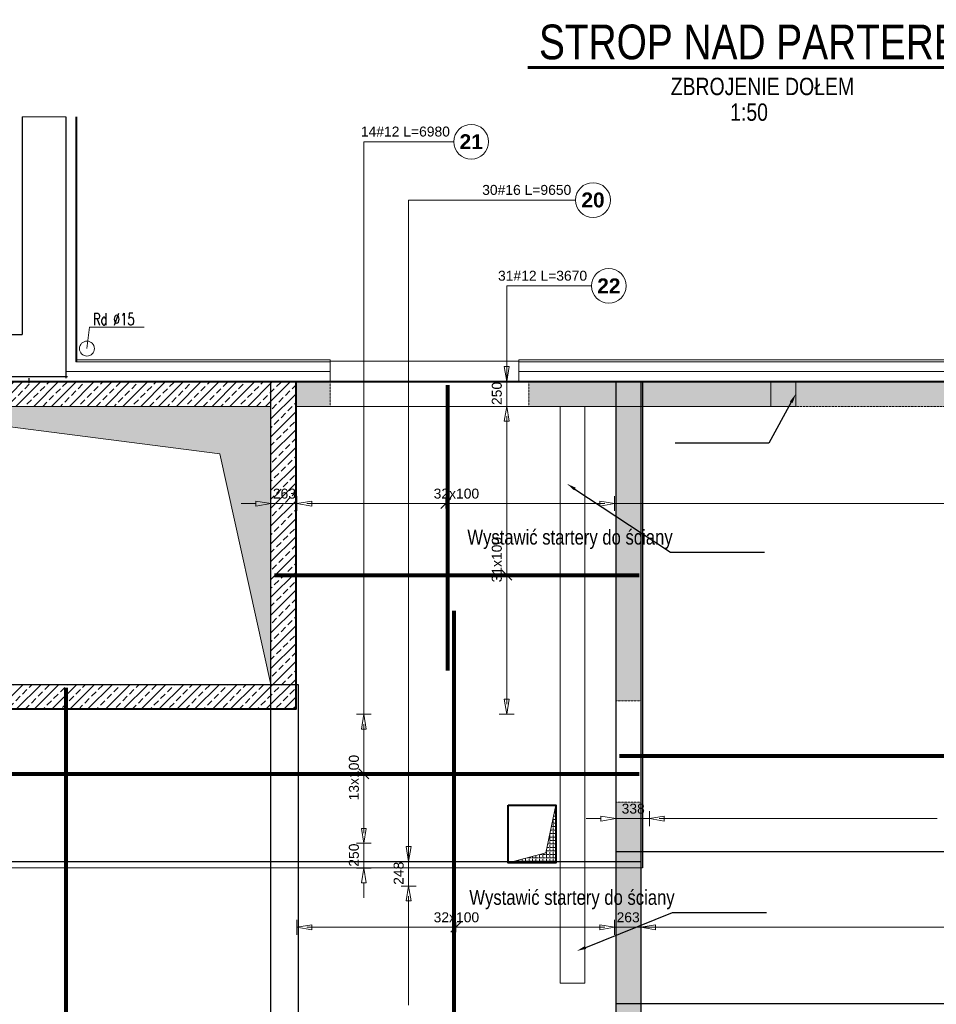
# Model space of a CAD drawing. Extents: x -1474 to 1843660, y -670488 to 75879.
# Tile 8 of 11: x 1815348 to 1824580, y -652899 to -642982. Entities that reach past the tile are written whole.
import ezdxf
from ezdxf import colors
from ezdxf.entities.mleader import LeaderData, LeaderLine
from ezdxf.math import Vec2, Vec3

# ---------------------------------------------------------------- set-up
doc = ezdxf.new("R2010")
doc.units = 0
doc.header["$LTSCALE"] = 10
doc.header["$MEASUREMENT"] = 0
doc.linetypes.add('HIDDEN', pattern=[0.375, 0.25, -0.125])
for name, color, linetype, lineweight in [('!! 0_ Istn-sciany', 7, 'Continuous', 30), ('!! 0_ Istn-widok', 1, 'Continuous', 15), ('!! 0_ Opis', 3, 'Continuous', 13), ('!! 1_ tynk zewn  - nowy', 21, 'Continuous', 20), ('!! 1_PROJ widok', 5, 'Continuous', 9), ('!! 2_ remont Ocieplenie', 4, 'ZIGZAG', 5), ('P-Linia1', 3, 'Continuous', 40), ('P-Linia3', 6, 'Continuous', 60), ('P-Linia5', 4, 'Continuous', 60), ('P-Otwory strop', 4, 'Continuous', 5), ('P-Przerywana', 13, 'HIDDEN', 9), ('P-Przerywana nadproża', 150, 'HIDDEN', 18), ('P-Szraf - Ściana żelbetowa', 54, 'Continuous', 0), ('P-Ściana nośna', 253, 'Continuous', 20), ('P-Ściana żelbetowa', 50, 'Continuous', 30)]:
    doc.layers.add(name, color=color, linetype=linetype, lineweight=lineweight)
for name, color, linetype in [('!! 1_ widok', 4, 'Continuous'), ('AutoCAD_Structural_Detailing_rozkład powierzchniowy - pręty - dół', 7, 'Continuous'), ('RCAD_opis rozkładu', 7, 'Continuous')]:
    doc.layers.add(name, color=color, linetype=linetype)
doc.layers.add('P-Opis startery', color=7, linetype='Continuous', lineweight=9, true_color=0xd1009d)
doc.layers.add('RCAD_kontur płyty', color=163, linetype='Continuous', plot=False)
doc.styles.add('_Fd Opis', font='arial.ttf', dxfattribs={"width": 0.9})
doc.styles.add('ARCHETYP', font='romans.shx', dxfattribs={"height": 15})
doc.styles.add('SIMPLEX', font='arial.ttf', dxfattribs={"width": 0.8})
doc.styles.add('style1', font='arial.ttf')
doc.styles.add('style3', font='arialbd.ttf')
doc.linetypes.add('ZIGZAG', pattern='A,0.00254,-5.08,[131,ltypeshp.shx,S=5.08,R=0,X=-5.08,Y=0],-10.16,[131,ltypeshp.shx,S=5.08,R=180,X=5.08,Y=0],-5.08', length=20.32254)
pattern_1 = [(45, (1632465.82, -405533.8), (-89.80256, 89.80256), []), (45, (1632555.62, -405533.8), (-89.80256, 89.80256), [63.5, -31.75])]

# ---------------------------------------------------------------- blocks, each defined once
blk = doc.blocks.new('A$C01A67067')
at = {"layer": 'P-Linia5', "color": 222, "lineweight": 20, "true_color": 0xd1009d}
blk.add_lwpolyline([(4786.2, 3299.4), (5036.2, 3299.4), (5036.2, 3049.4), (4786.2, 3049.4)], close=True, dxfattribs=at)
at = {"layer": 'P-Ściana żelbetowa', "color": 222, "lineweight": 20, "true_color": 0xd1009d}
for points in [[(0, 3299.8), (4786.2, 3299.4), (4786.2, 3049.4), (0, 3049.8)], [(2912.5, -2760), (2912.5, 3049.8), (2662.5, 3049.8), (2662.5, -2760), (2912.5, -2760)]]:
    blk.add_lwpolyline(points, close=True, dxfattribs=at)

msp = doc.modelspace()

# ---------------------------------------------------------------- hatches: boundary and pattern name
at = {"layer": 'P-Otwory strop', "lineweight": 0}
h = msp.add_hatch(dxfattribs=at)
h.set_pattern_fill('ANGLE', color=256, scale=5)
h.set_pattern_definition([(0, (1542528.373, -405533.8), (0, 34.925), [25.4, -9.525]), (90, (1542528.373, -405533.8), (-34.925, 2e-15), [25.4, -9.525])])
h.paths.add_polyline_path([(1817877.67354, -649676.89479), (1817361.9342, -647354.43326), (1813657.6505, -646876.89479), (1817877.67354, -646876.89479)])
h = msp.add_hatch(dxfattribs=at)
h.set_pattern_fill('ANGLE', color=256, scale=5)
h.set_pattern_definition([(0, (1459737.975, -405481.694), (0, 34.925), [25.4, -9.525]), (90, (1459737.975, -405481.694), (-34.925, 2e-15), [25.4, -9.525])])
h.paths.add_polyline_path([(1820268.72761, -651474.44478), (1820748.72761, -651474.44478), (1820748.72761, -650894.44478), (1820647.5889, -651373.26662)])
at = {"layer": 'P-Szraf - Ściana żelbetowa'}
h = msp.add_hatch(dxfattribs=at)
h.set_pattern_fill('ANSI33', color=256, scale=20)
h.set_pattern_definition(pattern_1)
h.paths.add_polyline_path([(1819336.33143, -660971.89345), (1816971.3684, -660971.89345), (1816971.3684, -660721.89345), (1819336.33143, -660721.89345)])
h.paths.add_polyline_path([(1824106.40459, -660971.89345), (1824106.40459, -660721.89345), (1820536.33143, -660721.89345), (1820536.33143, -660971.89345)])
h.paths.add_polyline_path([(1803931.81769, -648351.99657), (1803927.74597, -660721.89345), (1803677.746, -660721.81116), (1803681.81771, -648351.91428)])
h.paths.add_polyline_path([(1806110.10936, -660721.89345), (1803677.66368, -660721.89345), (1803677.66368, -660971.89345), (1806110.10936, -660971.89345)])
h.paths.add_polyline_path([(1811877.64923, -660721.89345), (1814771.3684, -660721.89345), (1814771.3684, -660971.89345), (1811877.64923, -660971.89345)])
h.paths.add_polyline_path([(1808310.10936, -660721.89345), (1808310.10936, -660971.89345), (1809677.64923, -660971.89345), (1809677.64923, -660721.89345)])
h.paths.add_polyline_path([(1812127.62745, -660721.89345), (1812127.6505, -659643.38436), (1811877.64923, -659643.38435), (1811877.64923, -660721.89345)])
h.paths.add_polyline_path([(1809922.62745, -646626.89479), (1803677.66384, -646626.89479), (1803677.66384, -646876.89901), (1809922.62745, -646876.89901)])
h.paths.add_polyline_path([(1804780.57719, -652121.91912), (1804780.57719, -652372.00205), (1803930.49448, -652371.91879), (1803930.57677, -652121.91879), (1804680.4953, -652122.00172)])
h.paths.add_polyline_path([(1809622.62745, -649561.89479), (1809622.62745, -650894.37002), (1809372.62745, -650894.37002), (1809372.62745, -649811.89479), (1803931.33715, -649811.89479), (1803931.41944, -649561.89479)])
h.paths.add_polyline_path([(1809372.61275, -654271.91685), (1809372.62745, -654521.91879), (1811877.6505, -654521.93624), (1811877.65059, -654843.38435), (1812127.6505, -654843.38436), (1812127.6505, -653762.6908), (1811877.6505, -653762.6908), (1811877.64606, -654271.93624)])
h.paths.add_polyline_path([(1818127.67313, -646626.89479), (1818476.41676, -646626.89482), (1818476.41676, -646876.89479), (1818127.6505, -646876.89479)])
edge = h.paths.add_edge_path()
edge.add_line((1805700.4953, -652122.00172), (1809372.62745, -652121.91879))
edge.add_line((1809372.62745, -652121.91879), (1809372.62745, -652371.92407))
edge.add_line((1809372.62745, -652371.92407), (1805800.5768, -652372.00172))
edge.add_line((1805800.5768, -652372.00172), (1805800.5768, -652121.91879))
h = msp.add_hatch(dxfattribs=at)
h.set_pattern_fill('ANSI33', color=256, scale=20)
h.set_pattern_definition([(45, (1454256.9, -405534.2), (-89.80256, 89.80256), []), (45, (1454346.7, -405534.2), (-89.80256, 89.80256), [63.5, -31.75])])
h.paths.add_polyline_path([(1812127.6505, -646876.89479), (1812127.6505, -646626.89479), (1811877.6505, -646626.89479), (1811877.6505, -646876.89479)])
h.paths.add_polyline_path([(1813692.62745, -646626.89479), (1813692.62745, -646876.89479), (1817877.67354, -646876.89479), (1817877.67354, -649676.89479), (1811877.6505, -649676.89479), (1811877.6505, -649983.89489), (1812127.6505, -649983.89489), (1812127.6505, -649926.89479), (1818127.67354, -649926.89479), (1818127.67354, -646626.89479)])
h = msp.add_hatch(dxfattribs=at)
h.set_pattern_fill('ANSI33', color=256, scale=20)
h.set_pattern_definition(pattern_1)
h.paths.add_polyline_path([(1820476.41676, -646626.89479), (1829427.59184, -646626.89479), (1829427.59155, -649641.85302), (1829177.59155, -649641.85302), (1829177.59184, -646876.89479), (1820476.41676, -646876.89479)])
h.paths.add_polyline_path([(1829177.59125, -653182.02204), (1829177.59125, -660721.89345), (1826306.40459, -660721.89345), (1826306.40459, -660971.89345), (1829427.59125, -660971.89345), (1829427.59125, -653182.02204)])
h.paths.add_polyline_path([(1829177.59184, -651982.02204), (1829427.59125, -651982.02204), (1829427.59125, -650741.85302), (1829177.59125, -650741.85302)])
h.paths.add_polyline_path([(1821352.62687, -657616.22171), (1821602.62687, -657616.22171), (1821602.62687, -656486.24174), (1821352.62687, -656486.24174)])
h.paths.add_polyline_path([(1821602.62745, -649841.89479), (1821352.62745, -649841.89479), (1821352.62745, -646876.89479), (1821602.62745, -646876.89479)])
h.paths.add_polyline_path([(1821602.62687, -658636.24174), (1821602.62687, -660721.89345), (1821352.62687, -660721.89345), (1821352.62687, -658636.24174)])
h.paths.add_polyline_path([(1821602.62687, -654846.01938), (1821602.62687, -655466.22171), (1821352.62687, -655466.22171), (1821352.62687, -650861.89479), (1821602.62687, -650861.89479)])

# ---------------------------------------------------------------- linework, layer by layer
at = {"layer": '!! 0_ Istn-sciany'}
for points in [[(1815372.62745, -643961.89479), (1815372.62745, -646151.89479)], [(1815812.62745, -643961.89479), (1815812.62745, -646591.89857)], [(1813692.62745, -646151.92681), (1815372.62745, -646151.89479)], [(1813632.62745, -646576.49651), (1815827.60441, -646576.49651)]]:
    msp.add_lwpolyline(points, dxfattribs=at)
at = {"layer": '!! 0_ Istn-widok'}
msp.add_circle((1816024.72321, -646294.57341), 75, dxfattribs=at)
at = {"layer": '!! 0_ Opis'}
for points in [[(1816051.20874, -646080.65221), (1816024.72321, -646294.57341)], [(1816051.20874, -646080.65221), (1816600.06209, -646080.65221)]]:
    msp.add_lwpolyline(points, dxfattribs=at)
at = {"layer": '!! 1_ tynk zewn  - nowy'}
for p, q in [((1818476.41676, -646426.89789), (1815912.62745, -646426.89844)), ((1818476.41676, -646406.89789), (1815922.62745, -646406.89855)), ((1829647.58795, -646406.89785), (1820376.41671, -646406.89965)), ((1829627.58794, -646426.89785), (1820376.41672, -646426.89965))]:
    msp.add_line(p, q, dxfattribs=at)
for points in [[(1815912.62745, -643960.55176), (1815912.62745, -646426.89844)], [(1815922.62745, -643961.89479), (1815922.62745, -646421.89855)], [(1818476.41676, -646626.89479), (1818476.41677, -646406.89789)], [(1820376.41676, -646626.89479), (1820376.41671, -646406.89965)]]:
    msp.add_lwpolyline(points, dxfattribs=at)
at = {"layer": '!! 1_ widok'}
msp.add_lwpolyline([(1815440.0941, -646591.89479), (1815440.0941, -646641.89479)], dxfattribs=at)
at = {"layer": '!! 1_PROJ widok'}
msp.add_lwpolyline([(1820376.41671, -646421.89965), (1818476.41676, -646421.89965)], dxfattribs=at)
at = {"layer": '!! 2_ remont Ocieplenie', "linetype": 'Continuous', "ltscale": 0.75}
for p, q in [((1818476.41676, -646526.89789), (1815812.62745, -646526.89845)), ((1829527.58791, -646526.89787), (1820376.41674, -646526.89965))]:
    msp.add_line(p, q, dxfattribs=at)
at = {"layer": 'AutoCAD_Structural_Detailing_rozkład powierzchniowy - pręty - dół', "color": 0, "lineweight": 80}
for p, q in [((1819658.1505, -646662.89479), (1819658.1505, -649535.42465)), ((1817913.67354, -648576.92029), (1821586.05265, -648576.92029)), ((1819722.1505, -648935.42465), (1819722.1505, -660935.42465)), ((1815810.7502, -649712.89479), (1815810.7502, -660935.89345)), ((1829391.59184, -650399.39412), (1821389.16388, -650399.39412)), ((1814603.65049, -650576.92029), (1821586.05265, -650576.92029))]:
    msp.add_line(p, q, dxfattribs=at)
at = {"layer": 'P-Linia1'}
for points in [[(1803677.66384, -646626.89479), (1829427.59125, -646626.89479), (1829427.59125, -660971.89345), (1803677.66384, -660971.89345)], [(1820268.72761, -650894.44478), (1820748.72761, -650894.44478), (1820748.72761, -651474.44478), (1820268.72761, -651474.44478)]]:
    msp.add_lwpolyline(points, close=True, dxfattribs=at)
msp.add_lwpolyline([(1818127.67354, -646626.89479), (1818127.67354, -649926.89479), (1813962.6505, -649926.89479)], dxfattribs=at)
at = {"layer": 'P-Linia3', "color": 6, "linetype": 'Continuous'}
msp.add_line((1820465.33465, -643464.49197), (1825211.13163, -643464.49197), dxfattribs=at)
at = {"layer": 'P-Otwory strop'}
for points in [[(1817877.67354, -649676.89479), (1817361.9342, -647354.43326), (1813657.6505, -646876.89479), (1817877.67354, -646876.89479), (1817877.67354, -649676.89479)], [(1820268.72761, -651474.44478), (1820748.72761, -651474.44478), (1820748.72761, -650894.44478), (1820647.5889, -651373.26662), (1820268.72761, -651474.44478)]]:
    msp.add_lwpolyline(points, dxfattribs=at)
at = {"layer": 'P-Przerywana'}
for points in [[(1818127.67354, -646626.89479), (1811877.6505, -646626.89479), (1811877.6505, -646876.89479), (1817877.67354, -646876.89479), (1817877.67354, -649676.89479), (1811877.6505, -649676.89479), (1811877.6505, -649926.89479), (1811877.6505, -649983.89489), (1812127.6505, -649983.89489), (1812127.6505, -649926.89479), (1818127.67354, -649926.89479)], [(1820376.41676, -646626.89479), (1829427.59184, -646626.89479), (1829427.59155, -649641.85302), (1829177.59155, -649641.85302), (1829177.59184, -646876.89479), (1820476.41676, -646876.89479), (1820476.41676, -646626.89479)], [(1821602.62745, -649841.89479), (1821352.62745, -649841.89479), (1821352.62745, -646876.89479), (1821602.62745, -646876.89479), (1821602.62745, -649841.89479)], [(1821602.62687, -654846.01938), (1821602.62687, -655466.22171), (1821352.62687, -655466.22171), (1821352.62687, -650861.89479), (1821602.62687, -650861.89479), (1821602.62687, -654846.01938)]]:
    msp.add_lwpolyline(points, close=True, dxfattribs=at)
msp.add_lwpolyline([(1818127.67354, -646626.89479), (1818476.41676, -646626.89482), (1818476.41676, -646876.89479), (1818127.6505, -646876.89479)], dxfattribs=at)
at = {"layer": 'P-Przerywana nadproża'}
for points in [[(1818476.41676, -646626.89479), (1820476.41676, -646626.89479), (1820476.41676, -646876.89479), (1818476.41676, -646876.89479)], [(1821352.62745, -649841.89479), (1821602.62687, -649841.89479), (1821602.62687, -650861.89479), (1821352.62745, -650861.89479)]]:
    msp.add_lwpolyline(points, close=True, dxfattribs=at)
at = {"layer": 'P-Ściana nośna'}
msp.add_lwpolyline([(1815372.62745, -643961.89479), (1815812.62745, -643961.89479)], dxfattribs=at)
at = {"layer": 'RCAD_kontur płyty', "color": 0}
for p, q in [((1817877.67354, -649676.89479), (1817877.67354, -646626.89479)), ((1817877.67354, -646626.89479), (1821622.05265, -646626.89479)), ((1817877.67354, -660971.42465), (1817877.67354, -646626.89479)), ((1817877.67354, -646626.89479), (1821602.62745, -646626.89479)), ((1829427.59125, -646626.89479), (1821352.62687, -646626.89479)), ((1821352.62687, -646626.89479), (1821352.62687, -652889.49223)), ((1829427.59184, -646626.89479), (1821353.16388, -646626.89479)), ((1821353.16388, -646626.89479), (1821353.16388, -660971.89345)), ((1821602.62745, -646626.89479), (1821602.62745, -660971.42465)), ((1821622.05265, -646626.89479), (1821622.05265, -651526.09008)), ((1814567.65049, -649676.89479), (1817877.67354, -649676.89479)), ((1814567.65049, -649676.89479), (1818153.84992, -649676.89479)), ((1818153.84992, -649676.89479), (1818153.84992, -660971.89345)), ((1829427.59125, -651361.93753), (1821353.16388, -651361.93753)), ((1821353.16388, -651361.93753), (1821353.16388, -660971.89345)), ((1811877.6505, -651460.42253), (1821602.62687, -651460.42253)), ((1821602.62687, -651460.42253), (1821602.62687, -654856.52051)), ((1821622.05265, -651526.09008), (1814567.65049, -651526.95018)), ((1821352.62687, -652889.49223), (1829427.59125, -652889.49223))]:
    msp.add_line(p, q, dxfattribs=at)
at = {"layer": 'RCAD_opis rozkładu', "color": 8, "lineweight": 0}
for p, q in [((1818813.9925, -644211.43845), (1818813.9925, -649976.92029)), ((1818813.9925, -644211.43845), (1819720.4435, -644211.43845)), ((1819264.6985, -644799.04827), (1819264.6985, -651460.42253)), ((1819264.6985, -644799.04827), (1820947.3959, -644799.04827)), ((1820253.65289, -645663.43701), (1820253.65289, -646626.89479)), ((1820253.65289, -645663.43701), (1821106.78543, -645663.43701)), ((1820253.65289, -646326.89479), (1820253.65289, -646476.89479)), ((1820253.65289, -646626.89479), (1820228.65289, -646476.89479)), ((1820278.65289, -646476.89479), (1820228.65289, -646476.89479)), ((1820278.65289, -646476.89479), (1820253.65289, -646626.89479)), ((1820178.65289, -646626.89479), (1820328.65289, -646626.89479)), ((1820253.65289, -646876.92029), (1820253.65289, -646626.89479)), ((1820178.65289, -646876.92029), (1820328.65289, -646876.92029)), ((1820228.65289, -647026.92029), (1820253.65289, -646876.92029)), ((1820253.65289, -646876.92029), (1820278.65289, -647026.92029)), ((1820228.65289, -647026.92029), (1820278.65289, -647026.92029)), ((1820253.65289, -646976.92029), (1820253.65289, -647026.92029)), ((1820253.65289, -647076.92029), (1820253.65289, -646976.92029)), ((1820253.65289, -647176.92029), (1820253.65289, -647076.92029)), ((1820253.65289, -647276.92029), (1820253.65289, -647176.92029)), ((1820253.65289, -647376.92029), (1820253.65289, -647276.92029)), ((1820253.65289, -647476.92029), (1820253.65289, -647376.92029)), ((1820253.65289, -647576.92029), (1820253.65289, -647476.92029)), ((1820253.65289, -647676.92029), (1820253.65289, -647576.92029)), ((1820253.65289, -647776.92029), (1820253.65289, -647676.92029)), ((1817727.67354, -647830.58937), (1817877.67354, -647855.58937)), ((1817727.67354, -647830.58937), (1817727.67354, -647880.58937)), ((1817877.67354, -647780.58937), (1817877.67354, -647930.58937)), ((1818140.1505, -647930.58937), (1818140.1505, -647780.58937)), ((1818140.1505, -647855.58937), (1818290.1505, -647830.58937)), ((1818290.1505, -647880.58937), (1818290.1505, -647830.58937)), ((1819690.1505, -647805.58937), (1819590.1505, -647905.58937)), ((1819640.1505, -647905.58937), (1819640.1505, -647805.58937)), ((1820253.65289, -647876.92029), (1820253.65289, -647776.92029)), ((1821190.1505, -647830.58937), (1821340.1505, -647855.58937)), ((1821190.1505, -647830.58937), (1821190.1505, -647880.58937)), ((1821340.1505, -647930.58937), (1821340.1505, -647780.58937)), ((1817577.67354, -647855.58937), (1817727.67354, -647855.58937)), ((1817877.67354, -647855.58937), (1817727.67354, -647880.58937)), ((1818140.1505, -647855.58937), (1817877.67354, -647855.58937)), ((1818290.1505, -647880.58937), (1818140.1505, -647855.58937)), ((1818340.1505, -647855.58937), (1818240.1505, -647855.58937)), ((1818240.1505, -647855.58937), (1818290.1505, -647855.58937)), ((1818440.1505, -647855.58937), (1818340.1505, -647855.58937)), ((1818540.1505, -647855.58937), (1818440.1505, -647855.58937)), ((1818640.1505, -647855.58937), (1818540.1505, -647855.58937)), ((1818740.1505, -647855.58937), (1818640.1505, -647855.58937)), ((1818840.1505, -647855.58937), (1818740.1505, -647855.58937)), ((1818940.1505, -647855.58937), (1818840.1505, -647855.58937)), ((1819040.1505, -647855.58937), (1818940.1505, -647855.58937)), ((1819140.1505, -647855.58937), (1819040.1505, -647855.58937)), ((1819240.1505, -647855.58937), (1819140.1505, -647855.58937)), ((1819340.1505, -647855.58937), (1819240.1505, -647855.58937)), ((1819440.1505, -647855.58937), (1819340.1505, -647855.58937)), ((1819540.1505, -647855.58937), (1819440.1505, -647855.58937)), ((1819640.1505, -647855.58937), (1819540.1505, -647855.58937)), ((1819690.1505, -647855.58937), (1819640.1505, -647855.58937)), ((1819690.1505, -647855.58937), (1819740.1505, -647855.58937)), ((1819740.1505, -647855.58937), (1819840.1505, -647855.58937)), ((1819840.1505, -647855.58937), (1819940.1505, -647855.58937)), ((1819940.1505, -647855.58937), (1820040.1505, -647855.58937)), ((1820040.1505, -647855.58937), (1820140.1505, -647855.58937)), ((1820140.1505, -647855.58937), (1820240.1505, -647855.58937)), ((1820240.1505, -647855.58937), (1820340.1505, -647855.58937)), ((1820253.65289, -647976.92029), (1820253.65289, -647876.92029)), ((1820340.1505, -647855.58937), (1820440.1505, -647855.58937)), ((1820440.1505, -647855.58937), (1820540.1505, -647855.58937)), ((1820540.1505, -647855.58937), (1820640.1505, -647855.58937)), ((1820640.1505, -647855.58937), (1820740.1505, -647855.58937)), ((1820740.1505, -647855.58937), (1820840.1505, -647855.58937)), ((1820840.1505, -647855.58937), (1820940.1505, -647855.58937)), ((1820940.1505, -647855.58937), (1821040.1505, -647855.58937)), ((1821040.1505, -647855.58937), (1821140.1505, -647855.58937)), ((1821140.1505, -647855.58937), (1821240.1505, -647855.58937)), ((1821340.1505, -647855.58937), (1821190.1505, -647880.58937)), ((1821240.1505, -647855.58937), (1821190.1505, -647855.58937)), ((1831844.43938, -647855.58937), (1821340.1505, -647855.58937)), ((1820253.65289, -648076.92029), (1820253.65289, -647976.92029)), ((1820253.65289, -648176.92029), (1820253.65289, -648076.92029)), ((1820253.65289, -648276.92029), (1820253.65289, -648176.92029)), ((1820253.65289, -648376.92029), (1820253.65289, -648276.92029)), ((1820253.65289, -648426.92029), (1820253.65289, -648376.92029)), ((1820253.65289, -648426.92029), (1820253.65289, -648476.92029)), ((1820203.65289, -648526.92029), (1820303.65289, -648626.92029)), ((1820253.65289, -648476.92029), (1820253.65289, -648576.92029)), ((1820203.65289, -648576.92029), (1820303.65289, -648576.92029)), ((1820253.65289, -648576.92029), (1820253.65289, -648676.92029)), ((1820253.65289, -648676.92029), (1820253.65289, -648776.92029)), ((1820253.65289, -648776.92029), (1820253.65289, -648876.92029)), ((1820253.65289, -648876.92029), (1820253.65289, -648976.92029)), ((1820253.65289, -648976.92029), (1820253.65289, -649076.92029)), ((1820253.65289, -649076.92029), (1820253.65289, -649176.92029)), ((1820253.65289, -649176.92029), (1820253.65289, -649276.92029)), ((1820253.65289, -649276.92029), (1820253.65289, -649376.92029)), ((1820253.65289, -649376.92029), (1820253.65289, -649476.92029)), ((1820253.65289, -649476.92029), (1820253.65289, -649576.92029)), ((1820253.65289, -649576.92029), (1820253.65289, -649676.92029)), ((1820253.65289, -649676.92029), (1820253.65289, -649776.92029)), ((1820253.65289, -649976.92029), (1820228.65289, -649826.92029)), ((1820278.65289, -649826.92029), (1820228.65289, -649826.92029)), ((1820253.65289, -649776.92029), (1820253.65289, -649876.92029)), ((1820278.65289, -649826.92029), (1820253.65289, -649976.92029)), ((1820253.65289, -649876.92029), (1820253.65289, -649826.92029)), ((1818738.9925, -649976.92029), (1818888.9925, -649976.92029)), ((1818788.9925, -650126.92029), (1818813.9925, -649976.92029)), ((1818813.9925, -649976.92029), (1818838.9925, -650126.92029)), ((1820178.65289, -649976.92029), (1820328.65289, -649976.92029)), ((1818788.9925, -650126.92029), (1818838.9925, -650126.92029)), ((1818813.9925, -650076.92029), (1818813.9925, -650126.92029)), ((1818813.9925, -650176.92029), (1818813.9925, -650076.92029)), ((1818813.9925, -650276.92029), (1818813.9925, -650176.92029)), ((1818813.9925, -650376.92029), (1818813.9925, -650276.92029)), ((1818813.9925, -650476.92029), (1818813.9925, -650376.92029)), ((1818813.9925, -650576.92029), (1818813.9925, -650476.92029)), ((1818863.9925, -650626.92029), (1818763.9925, -650526.92029)), ((1818763.9925, -650576.92029), (1818863.9925, -650576.92029)), ((1818813.9925, -650626.92029), (1818813.9925, -650576.92029)), ((1818813.9925, -650626.92029), (1818813.9925, -650676.92029)), ((1818813.9925, -650676.92029), (1818813.9925, -650776.92029)), ((1818813.9925, -650776.92029), (1818813.9925, -650876.92029)), ((1818813.9925, -650876.92029), (1818813.9925, -650976.92029)), ((1818813.9925, -650976.92029), (1818813.9925, -651076.92029)), ((1821202.62687, -651003.74624), (1821352.62687, -651028.74624)), ((1821202.62687, -651003.74624), (1821202.62687, -651053.74624)), ((1821352.62687, -650953.74624), (1821352.62687, -651103.74624)), ((1821690.10906, -650953.74624), (1821690.10906, -651103.74624)), ((1821690.10906, -651028.74624), (1821840.10906, -651003.74624)), ((1821840.10906, -651053.74624), (1821840.10906, -651003.74624)), ((1818813.9925, -651076.92029), (1818813.9925, -651176.92029)), ((1821052.62687, -651028.74624), (1821202.62687, -651028.74624)), ((1821352.62687, -651028.74624), (1821202.62687, -651053.74624)), ((1821690.10906, -651028.74624), (1821352.62687, -651028.74624)), ((1821840.10906, -651053.74624), (1821690.10906, -651028.74624)), ((1821890.10906, -651028.74624), (1821790.10906, -651028.74624)), ((1821790.10906, -651028.74624), (1821840.10906, -651028.74624)), ((1821990.10906, -651028.74624), (1821890.10906, -651028.74624)), ((1822090.10906, -651028.74624), (1821990.10906, -651028.74624)), ((1822190.10906, -651028.74624), (1822090.10906, -651028.74624)), ((1822290.10906, -651028.74624), (1822190.10906, -651028.74624)), ((1822390.10906, -651028.74624), (1822290.10906, -651028.74624)), ((1822490.10906, -651028.74624), (1822390.10906, -651028.74624)), ((1822590.10906, -651028.74624), (1822490.10906, -651028.74624)), ((1822690.10906, -651028.74624), (1822590.10906, -651028.74624)), ((1822790.10906, -651028.74624), (1822690.10906, -651028.74624)), ((1822890.10906, -651028.74624), (1822790.10906, -651028.74624)), ((1822990.10906, -651028.74624), (1822890.10906, -651028.74624)), ((1823090.10906, -651028.74624), (1822990.10906, -651028.74624)), ((1823190.10906, -651028.74624), (1823090.10906, -651028.74624)), ((1823290.10906, -651028.74624), (1823190.10906, -651028.74624)), ((1823390.10906, -651028.74624), (1823290.10906, -651028.74624)), ((1823490.10906, -651028.74624), (1823390.10906, -651028.74624)), ((1823590.10906, -651028.74624), (1823490.10906, -651028.74624)), ((1823690.10906, -651028.74624), (1823590.10906, -651028.74624)), ((1823790.10906, -651028.74624), (1823690.10906, -651028.74624)), ((1823890.10906, -651028.74624), (1823790.10906, -651028.74624)), ((1823990.10906, -651028.74624), (1823890.10906, -651028.74624)), ((1824090.10906, -651028.74624), (1823990.10906, -651028.74624)), ((1824190.10906, -651028.74624), (1824090.10906, -651028.74624)), ((1824290.10906, -651028.74624), (1824190.10906, -651028.74624)), ((1824390.10906, -651028.74624), (1824290.10906, -651028.74624)), ((1824490.10906, -651028.74624), (1824390.10906, -651028.74624)), ((1824590.10906, -651028.74624), (1824490.10906, -651028.74624)), ((1818813.9925, -651276.92029), (1818788.9925, -651126.92029)), ((1818838.9925, -651126.92029), (1818788.9925, -651126.92029)), ((1818838.9925, -651126.92029), (1818813.9925, -651276.92029)), ((1818813.9925, -651176.92029), (1818813.9925, -651126.92029)), ((1819264.6985, -651160.42253), (1819264.6985, -651310.42253)), ((1818738.9925, -651276.92029), (1818888.9925, -651276.92029)), ((1818813.9925, -651276.92029), (1818813.9925, -651526.95018)), ((1819264.6985, -651460.42253), (1819239.6985, -651310.42253)), ((1819289.6985, -651310.42253), (1819239.6985, -651310.42253)), ((1819289.6985, -651310.42253), (1819264.6985, -651460.42253)), ((1819189.6985, -651460.42253), (1819339.6985, -651460.42253)), ((1819264.6985, -651708.47152), (1819264.6985, -651460.42253)), ((1818738.9925, -651526.95018), (1818888.9925, -651526.95018)), ((1818788.9925, -651676.95018), (1818813.9925, -651526.95018)), ((1818813.9925, -651526.95018), (1818838.9925, -651676.95018)), ((1818788.9925, -651676.95018), (1818838.9925, -651676.95018)), ((1818813.9925, -651826.95018), (1818813.9925, -651676.95018)), ((1819189.6985, -651708.47152), (1819339.6985, -651708.47152)), ((1819239.6985, -651858.47152), (1819264.6985, -651708.47152)), ((1819264.6985, -651708.47152), (1819289.6985, -651858.47152)), ((1819264.6985, -651808.47152), (1819264.6985, -651858.47152)), ((1819264.6985, -651908.47152), (1819264.6985, -651808.47152)), ((1819239.6985, -651858.47152), (1819289.6985, -651858.47152)), ((1819264.6985, -652008.47152), (1819264.6985, -651908.47152)), ((1819264.6985, -652108.47152), (1819264.6985, -652008.47152)), ((1818140.1505, -652197.78572), (1818140.1505, -652047.78572)), ((1818140.1505, -652122.78572), (1818290.1505, -652097.78572)), ((1818290.1505, -652147.78572), (1818290.1505, -652097.78572)), ((1819264.6985, -652208.47152), (1819264.6985, -652108.47152)), ((1819690.1505, -652172.78572), (1819790.1505, -652072.78572)), ((1819740.1505, -652172.78572), (1819740.1505, -652072.78572)), ((1821190.1505, -652097.78572), (1821340.1505, -652122.78572)), ((1821190.1505, -652097.78572), (1821190.1505, -652147.78572)), ((1821340.1505, -652197.78572), (1821340.1505, -652047.78572)), ((1821602.62745, -652047.78572), (1821602.62745, -652197.78572)), ((1821602.62745, -652122.78572), (1821752.62745, -652097.78572)), ((1821752.62745, -652147.78572), (1821752.62745, -652097.78572)), ((1818290.1505, -652147.78572), (1818140.1505, -652122.78572)), ((1818340.1505, -652122.78572), (1818240.1505, -652122.78572)), ((1818240.1505, -652122.78572), (1818290.1505, -652122.78572)), ((1818440.1505, -652122.78572), (1818340.1505, -652122.78572)), ((1818540.1505, -652122.78572), (1818440.1505, -652122.78572)), ((1818640.1505, -652122.78572), (1818540.1505, -652122.78572)), ((1818740.1505, -652122.78572), (1818640.1505, -652122.78572)), ((1818840.1505, -652122.78572), (1818740.1505, -652122.78572)), ((1818940.1505, -652122.78572), (1818840.1505, -652122.78572)), ((1819040.1505, -652122.78572), (1818940.1505, -652122.78572)), ((1819140.1505, -652122.78572), (1819040.1505, -652122.78572)), ((1819240.1505, -652122.78572), (1819140.1505, -652122.78572)), ((1819340.1505, -652122.78572), (1819240.1505, -652122.78572)), ((1819264.6985, -652308.47152), (1819264.6985, -652208.47152)), ((1819440.1505, -652122.78572), (1819340.1505, -652122.78572)), ((1819540.1505, -652122.78572), (1819440.1505, -652122.78572)), ((1819640.1505, -652122.78572), (1819540.1505, -652122.78572)), ((1819690.1505, -652122.78572), (1819640.1505, -652122.78572)), ((1819690.1505, -652122.78572), (1819740.1505, -652122.78572)), ((1819740.1505, -652122.78572), (1819840.1505, -652122.78572)), ((1819840.1505, -652122.78572), (1819940.1505, -652122.78572)), ((1819940.1505, -652122.78572), (1820040.1505, -652122.78572)), ((1820040.1505, -652122.78572), (1820140.1505, -652122.78572)), ((1820140.1505, -652122.78572), (1820240.1505, -652122.78572)), ((1820240.1505, -652122.78572), (1820340.1505, -652122.78572)), ((1820340.1505, -652122.78572), (1820440.1505, -652122.78572)), ((1820440.1505, -652122.78572), (1820540.1505, -652122.78572)), ((1820540.1505, -652122.78572), (1820640.1505, -652122.78572)), ((1820640.1505, -652122.78572), (1820740.1505, -652122.78572)), ((1820740.1505, -652122.78572), (1820840.1505, -652122.78572)), ((1820840.1505, -652122.78572), (1820940.1505, -652122.78572)), ((1820940.1505, -652122.78572), (1821040.1505, -652122.78572)), ((1821040.1505, -652122.78572), (1821140.1505, -652122.78572)), ((1821140.1505, -652122.78572), (1821240.1505, -652122.78572)), ((1821340.1505, -652122.78572), (1821190.1505, -652147.78572)), ((1821240.1505, -652122.78572), (1821190.1505, -652122.78572)), ((1821340.1505, -652122.78572), (1821602.62745, -652122.78572)), ((1831300.47461, -652122.78572), (1821602.62745, -652122.78572)), ((1821752.62745, -652147.78572), (1821602.62745, -652122.78572)), ((1821902.62745, -652122.78572), (1821752.62745, -652122.78572)), ((1819264.6985, -652408.47152), (1819264.6985, -652308.47152)), ((1819264.6985, -652508.47152), (1819264.6985, -652408.47152)), ((1819264.6985, -652608.47152), (1819264.6985, -652508.47152)), ((1819264.6985, -652708.47152), (1819264.6985, -652608.47152)), ((1819264.6985, -652808.47152), (1819264.6985, -652708.47152)), ((1819264.6985, -652908.47152), (1819264.6985, -652808.47152))]:
    msp.add_line(p, q, dxfattribs=at)
for centre in [(1819895.4435, -644211.43845), (1821122.3959, -644799.04827), (1821281.78543, -645663.43701)]:
    msp.add_circle(centre, 175, dxfattribs=at)

# ---------------------------------------------------------------- block references
at = {"layer": 'P-Linia5'}
msp.add_blockref('A$C01A67067', (1818127.67354, -649926.49651), dxfattribs=at)

# ---------------------------------------------------------------- texts
at = {"layer": '!! 0_ Opis', "style": 'ARCHETYP', "width": 0.7}
msp.add_text('Rd %%C15', height=120, rotation=0.00000004, dxfattribs=at).set_placement((1816086.92597, -646058.9183))
at = {"layer": 'P-Linia1', "color": 3, "linetype": 'Continuous', "insert": (1822828.77053, -643655.89125), "char_height": 175, "width": 10389.9206588, "attachment_point": 5, "style": 'SIMPLEX'}
msp.add_mtext('ZBROJENIE DOŁEM ', dxfattribs=at)
at = {"layer": 'P-Linia1', "color": 3, "linetype": 'Continuous', "insert": (1822503.84934, -643825.69718), "char_height": 175, "attachment_point": 1, "style": 'SIMPLEX'}
msp.add_mtext('1:50', dxfattribs=at)
at = {"layer": 'P-Linia3', "color": 6, "linetype": 'Continuous', "insert": (1822860.09278, -643209.0289), "char_height": 350, "attachment_point": 5, "style": 'SIMPLEX'}
msp.add_mtext('STROP NAD PARTEREM ', dxfattribs=at)
at = {"layer": 'P-Opis startery', "color": 3, "char_height": 150, "attachment_point": 6, "rotation": 0.000001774, "style": '_Fd Opis'}
for insert in [(1821924.61575, -648216.68815), (1821944.50969, -651844.73005)]:
    msp.add_mtext('{\\W0.8;\\C256;Wystawić startery do ściany}', dxfattribs=dict(at, insert=insert))
at = {"layer": 'RCAD_opis rozkładu', "color": 2, "char_height": 100, "style": 'style1'}
for s, insert, attachment_point in [('14#12 L=6980', (1819232.72181, -644109.73313), 5), ('30#16 L=9650', (1820455.00163, -644697.30884), 5), ('31#12 L=3670', (1820614.39116, -645561.69759), 5), ('263', (1817897.58869, -647806.68077), 7), ('32x100', (1819517.26509, -647806.68077), 7), ('338', (1821410.82908, -650979.83765), 7), ('32x100', (1819517.26509, -652073.87713), 7), ('263', (1821360.06565, -652073.87713), 7)]:
    msp.add_mtext(s, dxfattribs=dict(at, insert=insert, attachment_point=attachment_point))
at = {"layer": 'RCAD_opis rozkładu', "color": 1, "char_height": 150, "attachment_point": 5, "style": 'style3'}
for s, insert in [('21', (1819895.4435, -644211.43845)), ('20', (1821122.3959, -644799.04827)), ('22', (1821281.78543, -645663.43701))]:
    msp.add_mtext(s, dxfattribs=dict(at, insert=insert))
at = {"layer": 'RCAD_opis rozkładu', "color": 2, "char_height": 100, "attachment_point": 7, "rotation": 90, "style": 'style1'}
for s, insert in [('250', (1820204.71018, -646863.06034)), ('31x100', (1820204.74429, -648649.80569)), ('13x100', (1818765.0839, -650845.13311)), ('250', (1818765.0498, -651513.08803)), ('248', (1819215.75579, -651695.87268))]:
    msp.add_mtext(s, dxfattribs=dict(at, insert=insert))

# ---------------------------------------------------------------- leaders
at = {"layer": 'P-Opis startery', "lineweight": 9}
ml = msp.add_multileader_mtext('Standard', dxfattribs=at)
ml.set_content('         ', color=256)
ml.set_leader_properties()
ml.build(insert=Vec2(0, 0))
ml.multileader.update_dxf_attribs({"arrow_head_size": 96})
ctx = ml.context
ctx.base_point, ctx.char_height, ctx.arrow_head_size, ctx.landing_gap_size, ctx.plane_origin = Vec3(1821935.95227, -647247.60061), 3.2, 96, 1.6, Vec3(1822034.89077, -648984.80769)
ctx.text_align_type = 2
notes = []
notes.append((ctx, [(1, (1, 1, 0), (1822895.09325, -647247.60061), (-1, 0), 944.76281, [(0, [(1823165.06049, -646751.49651)], 0, [])])]))
ctx.mtext.insert, ctx.mtext.alignment, ctx.mtext.flow_direction = Vec3(1821948.73044, -647246.00061), 3, 5
ml = msp.add_multileader_mtext('Standard', dxfattribs=at)
ml.set_content('         ', color=256)
ml.set_leader_properties()
ml.build(insert=Vec2(0, 0))
ml.multileader.update_dxf_attribs({"arrow_head_size": 96})
ctx = ml.context
ctx.base_point, ctx.char_height, ctx.arrow_head_size, ctx.landing_gap_size, ctx.plane_origin = Vec3(1822849.35893, -648345.51469), 3.2, 96, 1.6, Vec3(1822764.7986, -650082.72177)
notes.append((ctx, [(1, (1, 1, 0), (1821904.59612, -648345.51469), (1, 0), 944.76281, [(0, [(1820860.11915, -647656.577)], 0, [])])]))
ctx.mtext.insert, ctx.mtext.rotation, ctx.mtext.flow_direction = Vec3(1822850.95893, -648343.91469), 6.2831853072, 5
ml = msp.add_multileader_mtext('Standard', dxfattribs=at)
ml.set_content('         ', color=256)
ml.set_leader_properties()
ml.build(insert=Vec2(0, 0))
ml.multileader.update_dxf_attribs({"arrow_head_size": 96})
ctx = ml.context
ctx.base_point, ctx.char_height, ctx.arrow_head_size, ctx.landing_gap_size, ctx.plane_origin = Vec3(1822869.25288, -651973.55659), 3.2, 96, 1.6, Vec3(1822784.69254, -653710.76367)
notes.append((ctx, [(1, (1, 1, 0), (1821924.49006, -651973.55659), (1, 0), 944.76281, [(0, [(1820959.60318, -652361.21041)], 0, [])])]))
ctx.mtext.insert, ctx.mtext.rotation, ctx.mtext.flow_direction = Vec3(1822870.85288, -651971.95659), 6.2831853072, 5
for ctx, leaders in notes:
    for number, flags, end, landing, length, lines in leaders:
        leader = LeaderData()
        leader.index, (leader.has_last_leader_line, leader.has_dogleg_vector, leader.attachment_direction) = number, flags
        leader.last_leader_point, leader.dogleg_vector, leader.dogleg_length = Vec3(end), Vec3(landing), length
        for number, points, colour, breaks in lines:
            line = LeaderLine()
            line.index, line.vertices, line.color, line.breaks = number, Vec3.list(points), colors.encode_raw_color(colour), breaks
            leader.lines.append(line)
        ctx.leaders.append(leader)

doc.saveas('drawing.dxf')
